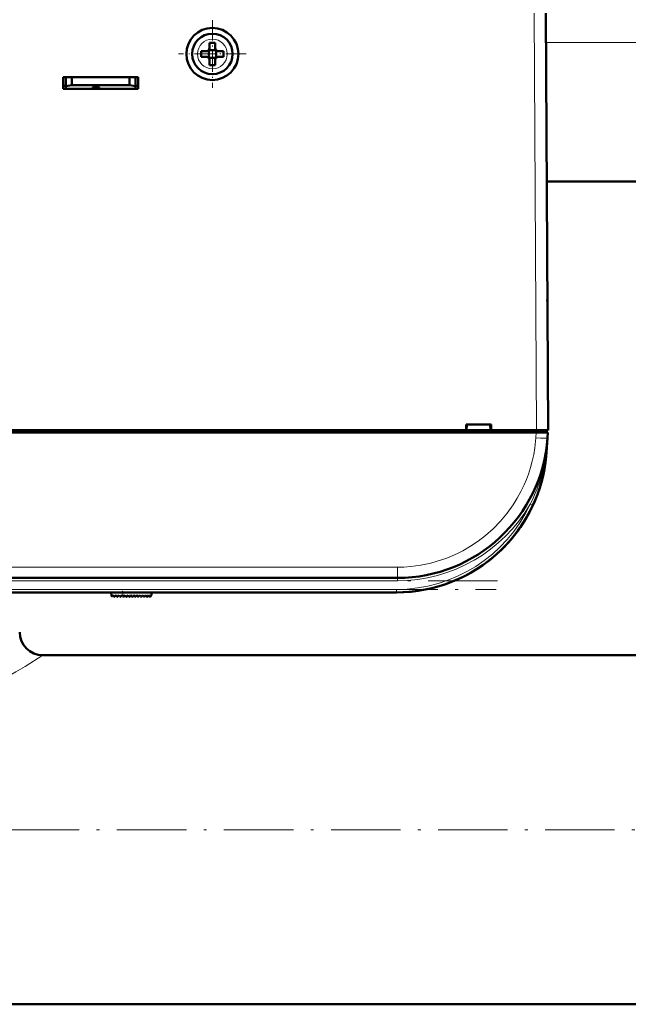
# Model space of a CAD drawing. Extents: x -1351 to 1763, y -1300 to 612.
# Tile 20 of 80: x -177 to -72, y -1297 to -1127. Entities that reach past the tile are written whole.
import ezdxf

# ---------------------------------------------------------------- set-up
doc = ezdxf.new("R2010")
doc.units = 0
doc.linetypes.add('DASHDOT', pattern=[18.5, 12, -3, 0.5, -3])

msp = doc.modelspace()

# ---------------------------------------------------------------- linework, layer by layer
at = {"color": 7, "linetype": 'DASHDOT', "lineweight": 18, "ltscale": 0.292499}
msp.add_line((-143.9, -1127.48), (-143.9, -1139.18), dxfattribs=at)
at = {"color": 7, "lineweight": 18}
for p, q in [((-88.28, -1126.28), (-87.9, -1198.33)), ((-143.87, -1130.76), (-143.9, -1130.76)), ((9.45, -1131.33), (-86.25, -1131.33)), ((-146.47, -1133.31), (-146.47, -1133.33)), ((-141.33, -1133.36), (-141.33, -1133.33)), ((-143.92, -1135.9), (-143.9, -1135.9)), ((-87.99, -1199.65), (-87.92, -1198.73)), ((-87.89, -1198.33), (-87.89, -1198.73)), ((-85.99, -1199.7), (-85.99, -1199.65)), ((-88.98, -1211.09), (-88.66, -1211.24)), ((-88.66, -1211.24), (-88.53, -1211.3)), ((-284.87, -1221.97), (-111.93, -1221.97)), ((-111.93, -1221.97), (-111.93, -1223.83)), ((-111.93, -1224.33), (-284.87, -1224.33)), ((-111.93, -1224.33), (-111.93, -1223.83)), ((-284.69, -1225.83), (-112.1, -1225.83)), ((-112.1, -1225.83), (-112.1, -1226.33)), ((-159.33, -1227.06), (-159.39, -1226.33))]:
    msp.add_line(p, q, dxfattribs=at)
at = {"color": 7, "lineweight": 50}
for p, q in [((-86.28, -1126.28), (-85.9, -1198.33)), ((-144.53, -1132.7), (-144.54, -1132.69)), ((-143.26, -1132.7), (-144.53, -1132.7)), ((-144.53, -1133.97), (-144.53, -1132.7)), ((-144.4, -1131.41), (-144.4, -1132.33)), ((-143.4, -1131.41), (-143.4, -1132.33)), ((-143.25, -1132.69), (-143.26, -1132.7)), ((-143.26, -1132.7), (-143.26, -1133.97)), ((-144.9, -1132.83), (-145.82, -1132.83)), ((-144.9, -1133.83), (-145.82, -1133.83)), ((-144.53, -1133.97), (-144.54, -1133.98)), ((-143.26, -1133.97), (-144.53, -1133.97)), ((-144.4, -1135.25), (-144.4, -1134.33)), ((-143.4, -1135.25), (-143.4, -1134.33)), ((-143.26, -1133.97), (-143.25, -1133.98)), ((-142.9, -1132.83), (-141.98, -1132.83)), ((-141.98, -1133.83), (-142.9, -1133.83)), ((-169.7, -1139.33), (-169.7, -1137.33)), ((-169.7, -1137.33), (-156.7, -1137.33)), ((-169.2, -1137.33), (-169.2, -1138.89)), ((-168.2, -1138.72), (-168.2, -1137.33)), ((-158.2, -1137.33), (-158.2, -1138.72)), ((-157.2, -1137.33), (-157.2, -1138.89)), ((-156.7, -1137.33), (-156.7, -1139.33)), ((-169.7, -1138.83), (-169.2, -1138.83)), ((-156.7, -1139.33), (-169.7, -1139.33)), ((-169.2, -1138.89), (-168.2, -1138.72)), ((-169.2, -1139.33), (-169.2, -1138.89)), ((-164.6, -1139.33), (-169.2, -1139.33)), ((-168.2, -1138.72), (-158.2, -1138.72)), ((-164.6, -1139.33), (-164.6, -1139.12)), ((-164.6, -1139.12), (-164.6, -1139.33)), ((-163.4, -1139.12), (-164.6, -1139.12)), ((-164.6, -1139.12), (-164.6, -1139.33)), ((-163.4, -1139.33), (-163.4, -1139.12)), ((-157.2, -1139.33), (-163.4, -1139.33)), ((-158.2, -1138.72), (-157.2, -1138.89)), ((-157.2, -1138.83), (-156.7, -1138.83)), ((-157.2, -1138.89), (-157.2, -1139.33)), ((9.32, -1155.33), (-86.12, -1155.33)), ((-86.01, -1176.33), (-86.02, -1175.78)), ((-87.92, -1198.73), (-308.88, -1198.73)), ((-194.75, -1198.33), (-100.05, -1198.33)), ((-100.05, -1198.33), (-100.05, -1197.33)), ((-100.05, -1197.33), (-95.75, -1197.33)), ((-100.05, -1198.33), (-99.96, -1198.33)), ((-100, -1198.33), (-95.8, -1198.33)), ((-99.9, -1197.33), (-99.96, -1198.33)), ((-99.9, -1197.33), (-99.96, -1198.33)), ((-95.83, -1198.33), (-99.96, -1198.33)), ((-95.9, -1197.33), (-95.83, -1198.33)), ((-95.83, -1198.33), (-95.75, -1198.33)), ((-95.75, -1197.33), (-95.75, -1198.33)), ((-95.75, -1198.33), (-87.9, -1198.33)), ((-87.92, -1198.73), (-85.93, -1198.73)), ((-87.9, -1198.33), (-85.9, -1198.33)), ((-87.89, -1198.33), (-86.2, -1198.33)), ((-86.2, -1198.73), (-86.2, -1198.33)), ((-85.93, -1198.73), (-85.99, -1199.65)), ((-85.99, -1199.65), (-86.16, -1202.15)), ((-87.77, -1209.51), (-87.78, -1209.51)), ((-87.77, -1209.51), (-87.78, -1209.51)), ((-89.06, -1212.37), (-88.91, -1212.09)), ((-89.06, -1212.37), (-89.01, -1212.29)), ((-94.39, -1219.37), (-94.37, -1219.35)), ((-95.97, -1220.72), (-95.9, -1220.67)), ((-95.97, -1220.72), (-95.97, -1220.72)), ((-95.83, -1220.61), (-95.96, -1220.71)), ((-95.77, -1220.56), (-95.76, -1220.55)), ((-111.93, -1223.83), (-284.87, -1223.83)), ((-112.1, -1226.33), (-284.69, -1226.33)), ((-161.35, -1226.92), (-161.4, -1226.33)), ((-161.18, -1226.98), (-161.03, -1226.83)), ((-161.03, -1226.83), (-160.89, -1227.03)), ((-160.73, -1227.05), (-160.52, -1226.83)), ((-160.52, -1226.83), (-160.38, -1227.03)), ((-160.22, -1227.05), (-160.01, -1226.83)), ((-160.01, -1226.83), (-159.87, -1227.03)), ((-159.71, -1227.05), (-159.5, -1226.83)), ((-159.5, -1226.83), (-159.36, -1227.03)), ((-158.99, -1226.83), (-159.2, -1227.05)), ((-158.85, -1227.03), (-158.99, -1226.83)), ((-158.48, -1226.83), (-158.69, -1227.05)), ((-158.34, -1227.03), (-158.48, -1226.83)), ((-157.97, -1226.83), (-158.18, -1227.05)), ((-157.83, -1227.03), (-157.97, -1226.83)), ((-157.46, -1226.83), (-157.67, -1227.05)), ((-157.32, -1227.03), (-157.46, -1226.83)), ((-156.95, -1226.83), (-157.16, -1227.05)), ((-156.81, -1227.03), (-156.95, -1226.83)), ((-156.44, -1226.83), (-156.65, -1227.05)), ((-156.3, -1227.03), (-156.44, -1226.83)), ((-155.93, -1226.83), (-156.14, -1227.05)), ((-155.79, -1227.03), (-155.93, -1226.83)), ((-155.42, -1226.83), (-155.63, -1227.05)), ((-155.28, -1227.03), (-155.42, -1226.83)), ((-154.91, -1226.83), (-155.12, -1227.05)), ((-154.77, -1227.03), (-154.91, -1226.83)), ((-154.44, -1226.83), (-154.61, -1227.03)), ((-154.4, -1226.33), (-154.44, -1226.83)), ((96.4, -1237.18), (-173.2, -1237.18)), ((541.6, -1297.48), (-298.4, -1297.48))]:
    msp.add_line(p, q, dxfattribs=at)
at = {"color": 7, "linetype": 'DASHDOT', "lineweight": 18, "ltscale": 0.2925}
msp.add_line((-138.05, -1133.33), (-149.75, -1133.33), dxfattribs=at)
at = {"color": 7, "linetype": 'DASHDOT', "lineweight": 18, "ltscale": 0.012015}
msp.add_line((-87.89, -1198.29), (-87.89, -1198.77), dxfattribs=at)
at = {"color": 7, "linetype": 'DASHDOT', "lineweight": 18}
for p, q in [((-94.63, -1224.33), (-302.16, -1224.33)), ((-301.95, -1225.83), (-94.84, -1225.83)), ((-382.4, -1267.33), (625.6, -1267.33))]:
    msp.add_line(p, q, dxfattribs=at)
at = {"color": 7, "linetype": 'DASHDOT', "lineweight": 18, "ltscale": 0.028003}
msp.add_line((-159.32, -1227.18), (-159.41, -1226.07), dxfattribs=at)
at = {"color": 7, "lineweight": 18}
for points in [[(-111.93, -1221.97), (-110.79, -1221.95), (-109.61, -1221.86), (-107.9, -1221.63), (-106.15, -1221.26), (-104.3, -1220.73), (-103.37, -1220.4), (-102.45, -1220.02), (-101.54, -1219.61), (-100.64, -1219.15), (-99.29, -1218.37), (-97.97, -1217.49), (-96.7, -1216.52), (-95.35, -1215.33), (-94.1, -1214.04), (-92.95, -1212.67), (-91.91, -1211.22), (-91.21, -1210.08), (-90.57, -1208.92), (-90, -1207.73), (-89.62, -1206.83), (-89.28, -1205.92), (-88.91, -1204.78), (-88.61, -1203.65), (-88.36, -1202.49), (-88.16, -1201.35), (-87.99, -1199.65)], [(-191.63, -1246.13), (-190.33, -1245.77), (-189.06, -1245.38), (-187.74, -1244.91), (-186.45, -1244.41), (-184.85, -1243.73), (-183.31, -1243.01), (-181.36, -1242.03), (-179.53, -1241.04), (-177.85, -1240.07), (-176.26, -1239.12), (-173.2, -1237.18)]]:
    msp.add_lwpolyline(points, dxfattribs=at)
at = {"color": 7, "lineweight": 50}
msp.add_circle((-143.9, -1133.33), 4.5, dxfattribs=at)
for centre, radius, start, end in [((-143.9, -1133.33), 3.5, 90, 0), ((-143.9, -1133.33), 3.5, 0, 90), ((-144.9, -1132.33), 0.5, 270, 0), ((-143.9, -1148.54), 17.14, 89.9996, 91.6715), ((-143.9, -1148.5), 17.1, 88.3267, 90.0022), ((-142.9, -1132.33), 0.5, 180, 270), ((-128.69, -1133.33), 17.13, 178.3286, 181.6729), ((-144.9, -1134.33), 0.5, 0, 90), ((-142.9, -1134.33), 0.5, 90, 180), ((-159.07, -1133.33), 17.1, 359.9978, 1.6733), ((-159.07, -1133.33), 17.1, 358.3267, 0.0022), ((-143.9, -1118.12), 17.14, 268.3285, 270.0004), ((-143.9, -1118.16), 17.1, 269.9978, 271.6733), ((-88.01, -1176.83), 2, 0.3, 0.7878), ((-111.93, -1197.83), 26, 270, 356), ((-112.1, -1200.33), 26, 270, 356), ((-112.41, -1200.3), 26.31, 352.5155, 355.9841), ((-112.18, -1200.32), 26.08, 346.9169, 352.1515), ((-112.1, -1200.33), 26, 270, 344.3815), ((-112.1, -1200.33), 26, 313.5793, 331.8315), ((-112.06, -1200.35), 25.95, 332.4099, 334.5584), ((-112.06, -1200.35), 25.95, 332.4099, 334.5584), ((-111.82, -1200.64), 25.58, 311.6184, 312.943), ((-161.25, -1226.91), 0.1, 185, 315), ((-160.8, -1226.98), 0.1, 215, 315), ((-160.29, -1226.98), 0.1, 215, 315), ((-159.78, -1226.98), 0.1, 215, 315), ((-159.27, -1226.98), 0.1, 215, 315), ((-158.76, -1226.98), 0.1, 215, 315), ((-158.25, -1226.98), 0.1, 215, 315), ((-157.74, -1226.98), 0.1, 215, 315), ((-157.23, -1226.98), 0.1, 215, 315), ((-156.72, -1226.98), 0.1, 215, 315), ((-156.21, -1226.98), 0.1, 215, 315), ((-155.7, -1226.98), 0.1, 215, 315), ((-155.19, -1226.98), 0.1, 215, 315), ((-154.69, -1226.97), 0.1, 215, 319.585), ((-173.2, -1233.18), 4, 180, 270)]:
    msp.add_arc(centre, radius, start, end, dxfattribs=at)
at = {"color": 7, "lineweight": 18}
for centre, radius, start, end in [((-143.9, -1133.33), 2.57, 90, 179.4706), ((-143.9, -1133.33), 2.57, 0, 89.4706), ((-143.9, -1133.33), 2.57, 180, 269.4706), ((-143.9, -1133.33), 2.57, 270, 359.4706), ((-137.13, -1196.07), 51.26, 353.1467, 355.997), ((-112.05, -1199.09), 26, 332.501, 353.1573), ((-112.1, -1200.33), 25.5, 270, 335.0403), ((-111.93, -1197.83), 26.5, 270, 329.9738)]:
    msp.add_arc(centre, radius, start, end, dxfattribs=at)
for centre, major_axis, ratio, start_param, end_param in [((-87.99, -1199.51), (2, -0.14), 0.069587, 4.717255, 6.283185), ((-86.66, -1202.11), (0.499, -0.035), 0.174703, 5.772824, 6.282083)]:
    msp.add_ellipse(centre, major_axis=major_axis, ratio=ratio, start_param=start_param, end_param=end_param, dxfattribs=at)

doc.saveas('drawing.dxf')
